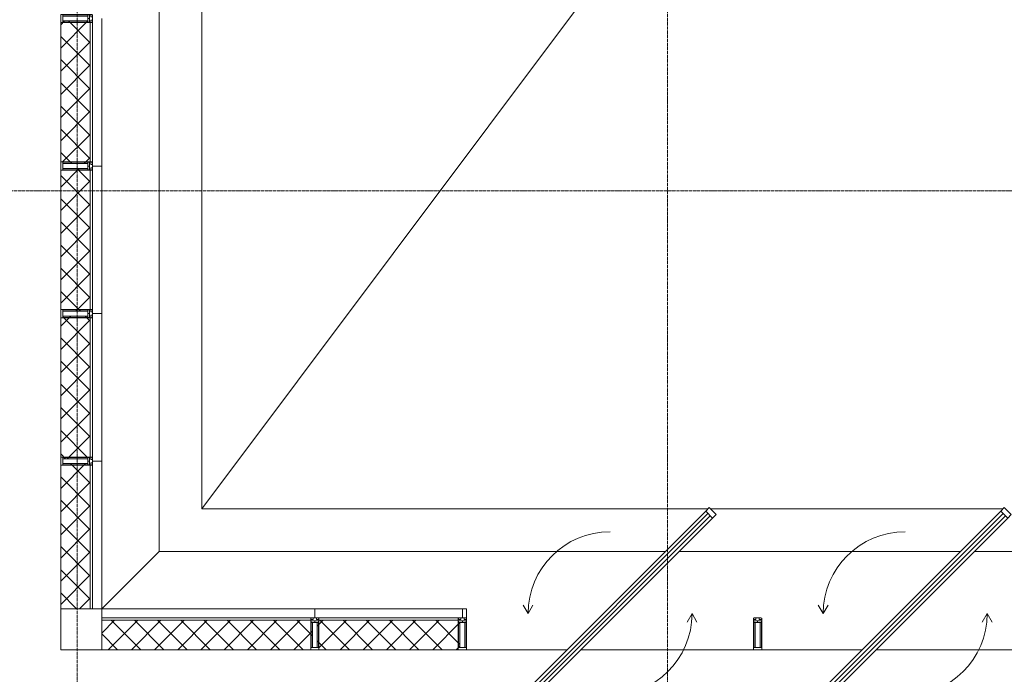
# Model space of a CAD drawing. Header units: millimetres. Extents: x 2030 to 99017, y 1212 to 75656.
# Tile 63 of 72: x 87537 to 93542, y 60350 to 64343. Entities that reach past the tile are written whole.
import ezdxf

# ---------------------------------------------------------------- set-up
doc = ezdxf.new("R2010")
doc.units = ezdxf.units.MM
doc.linetypes.add('ADSK_Линия сетки', pattern=[25, 20, -2.5, 0, -2.5])
doc.linetypes.add('Линия сетки', pattern=[25, 20, -2.5, 0, -2.5])
for name, color, linetype, lineweight in [('Импосты витража', 7, 'Continuous', 18), ('Каркас_Импост', 7, 'Continuous', 30), ('Окна', 7, 'Continuous', 30), ('Оси', 7, 'Continuous', 9), ('Остекление', 7, 'Continuous', 30), ('Панели витража', 7, 'Continuous', 18), ('Перекрытия', 7, 'Continuous', 18), ('Стены разрез', 7, 'Continuous', 40), ('Стены штриховка', 7, 'Continuous', 40), ('Элементы узлов', 7, 'Continuous', 18)]:
    doc.layers.add(name, color=color, linetype=linetype, lineweight=lineweight)
pattern_1 = [(45, (0, 0), (-70.71068, 70.71068), []), (135, (0, 0), (-70.71068, -70.71068), [])]

# ---------------------------------------------------------------- blocks, each defined once
blk = doc.blocks.new('A_PAN_ALU_Rotation - A_PAN_ALU_Rotation-6390228-МКСС_КLB01_-7_650__Кабельные конструкции под К3_СПЗ')
at = {"layer": 'Каркас_Импост', "color": 253, "lineweight": 5, "true_color": 0xaaaaaa}
for p, q in [((604.6, 617), (583.4, 595.8)), ((647, 574.6), (604.6, 617)), ((583.4, 595.8), (625.8, 553.4)), ((625.8, 553.4), (647, 574.6)), ((-625.8, -613.4), (-647, -634.6)), ((-647, -634.6), (-604.6, -677)), ((-583.4, -655.8), (-625.8, -613.4)), ((-604.6, -677), (-583.4, -655.8))]:
    blk.add_line(p, q, dxfattribs=at)
at = {"layer": 'Каркас_Импост', "lineweight": 5}
for p, q in [((-500, -30), (-530, 22)), ((-500, -30), (-470, 22)), ((500, -30), (470, -82)), ((500, -30), (530, -82))]:
    blk.add_line(p, q, dxfattribs=at)
for start, end in [(90, 180), (270, 360)]:
    blk.add_arc((0, -30), 500, start, end, dxfattribs=at)
at = {"layer": 'Окна', "color": 253, "lineweight": 5, "true_color": 0xaaaaaa}
for p, q in [((583.4, 595.8), (-625.8, -613.4)), ((597.5, 581.6), (-611.6, -627.5)), ((-597.5, -641.6), (611.6, 567.5)), ((625.8, 553.4), (-583.4, -655.8))]:
    blk.add_line(p, q, dxfattribs=at)
at = {"layer": 'Остекление', "color": 253, "lineweight": 5, "true_color": 0xaaaaaa}
for p, q in [((-611.6, -627.5), (597.5, 581.6)), ((611.6, 567.5), (-597.5, -641.6))]:
    blk.add_line(p, q, dxfattribs=at)
blk = doc.blocks.new('Rectangular Mullion - 50Wx250H-3927046-МКСС_КLB01_-7_650__Кабельные конструкции под К3_СПЗ')
at = {"layer": 'Элементы узлов', "color": 253, "lineweight": 5, "true_color": 0xaaaaaa}
for p, q in [((0, 250), (-25, 250)), ((-25, 250), (-25, 237.3)), ((-25, 65.2), (-25, 250)), ((-25, 250), (0, 250)), ((25, 250), (0, 250)), ((25, 250), (0, 250)), ((25, 237.3), (25, 250)), ((25, 65.2), (25, 250)), ((-23, 237.3), (0, 237.3)), ((-23, 237.3), (0, 237.3)), ((-23, 237.3), (-23, 73.6)), ((0, 237.3), (-14.9, 237.3)), ((-14.9, 237.3), (-14.9, 84)), ((-14.9, 84), (-14.9, 237.3)), ((14.9, 237.3), (0, 237.3)), ((0, 237.3), (23, 237.3)), ((23, 237.3), (0, 237.3)), ((14.9, 84), (14.9, 237.3)), ((14.9, 84), (14.9, 237.3)), ((23, 237.3), (23, 73.6)), ((-25, 73.6), (-25, 65.2)), ((-25, 65.2), (-25, 60.2)), ((-10, 65.2), (-25, 65.2)), ((-25, 65.2), (-25, 60.2)), ((-25, 65.2), (-10, 65.2)), ((-10, 65.2), (-25, 65.2)), ((0, 84), (-23, 84)), ((-23, 84), (-23, 73.6)), ((0, 84), (-23, 84)), ((-23, 73.6), (0, 73.6)), ((0, 73.6), (-23, 73.6)), ((-0.5, 73.6), (-23, 73.6)), ((-14.9, 84), (0, 84)), ((-10, 55), (-10, 65.2)), ((-10, 65.2), (-10, 55)), ((-10, 55), (-10, 65.2)), ((0, 84), (14.9, 84)), ((23, 84), (0, 84)), ((0, 84), (0, 73.6)), ((0, 84), (23, 84)), ((0, 73.6), (0, 84)), ((0, 73.6), (23, 73.6)), ((23, 73.6), (0, 73.6)), ((0.5, 73.6), (23, 73.6)), ((10, 65.2), (10, 55)), ((25, 65.2), (10, 65.2)), ((10, 55), (10, 65.2)), ((10, 65.2), (25, 65.2)), ((10, 65.2), (25, 65.2)), ((10, 55), (10, 65.2)), ((23, 73.6), (23, 84)), ((25, 65.2), (25, 73.6)), ((25, 65.2), (25, 60.2)), ((25, 60.2), (25, 65.2)), ((-10, 55), (-14, 55)), ((-14, 55), (-10, 55)), ((-10, 55), (0, 55)), ((0, 55), (-10, 55)), ((0, 55), (10, 55)), ((0, 55), (10, 55)), ((10, 55), (14, 55)), ((10, 55), (14, 55))]:
    blk.add_line(p, q, dxfattribs=at)
for centre, start, end in [((-14, 69.1), 218.97226, 270), ((-14, 69.1), 218.97226, 270), ((-14, 69.1), 218.97226, 270), ((14, 69.1), 270, 321.02774), ((14, 69.1), 270, 321.02774), ((14, 69.1), 270, 321.02774)]:
    blk.add_arc(centre, 14.1, start, end, dxfattribs=at)
blk = doc.blocks.new('Rectangular Mullion - R_InvisibleFrame_50Wx250H-6389631-МКСС_КLB01_-7_650__Кабельные конструкции под К3_СПЗ')
at = {"layer": 'Импосты витража', "color": 253, "lineweight": 5, "true_color": 0xaaaaaa}
for p, q in [((-25, 73.6), (-25, 237.3)), ((25, 237.3), (25, 73.6))]:
    blk.add_line(p, q, dxfattribs=at)
blk = doc.blocks.new('A_PAN_ALU_Rotation - A_PAN_ALU_Rotation-6390234-МКСС_КLB01_-7_650__Кабельные конструкции под К3_СПЗ')
at = {"layer": 'Каркас_Импост', "color": 253, "lineweight": 5, "true_color": 0xaaaaaa}
for p, q in [((604.6, 617), (583.4, 595.8)), ((647, 574.6), (604.6, 617)), ((583.4, 595.8), (625.8, 553.4)), ((625.8, 553.4), (647, 574.6)), ((-625.8, -613.4), (-647, -634.6)), ((-647, -634.6), (-604.6, -677)), ((-583.4, -655.8), (-625.8, -613.4)), ((-604.6, -677), (-583.4, -655.8))]:
    blk.add_line(p, q, dxfattribs=at)
at = {"layer": 'Каркас_Импост', "lineweight": 5}
for p, q in [((-500, -30), (-530, 22)), ((-500, -30), (-470, 22)), ((500, -30), (470, -82)), ((500, -30), (530, -82))]:
    blk.add_line(p, q, dxfattribs=at)
for start, end in [(90, 180), (270, 360)]:
    blk.add_arc((0, -30), 500, start, end, dxfattribs=at)
at = {"layer": 'Окна', "color": 253, "lineweight": 5, "true_color": 0xaaaaaa}
for p, q in [((583.4, 595.8), (-625.8, -613.4)), ((597.5, 581.6), (-611.6, -627.5)), ((-597.5, -641.6), (611.6, 567.5)), ((625.8, 553.4), (-583.4, -655.8))]:
    blk.add_line(p, q, dxfattribs=at)
at = {"layer": 'Остекление', "color": 253, "lineweight": 5, "true_color": 0xaaaaaa}
for p, q in [((-611.6, -627.5), (597.5, 581.6)), ((611.6, 567.5), (-597.5, -641.6))]:
    blk.add_line(p, q, dxfattribs=at)
blk = doc.blocks.new('Rectangular Mullion - R_InvisibleFrame_50Wx250H-6389630-МКСС_КLB01_-7_650__Кабельные конструкции под К3_СПЗ')
at = {"layer": 'Импосты витража', "color": 253, "lineweight": 5, "true_color": 0xaaaaaa}
for p, q in [((-25, 73.6), (-25, 237.3)), ((25, 237.3), (25, 73.6))]:
    blk.add_line(p, q, dxfattribs=at)
blk = doc.blocks.new('Rectangular Mullion - R_StandardFrame_50Wx250H-5491491-МКСС_КLB01_-7_650__Кабельные конструкции под К3_СПЗ')
at = {"layer": 'Импосты витража', "color": 253, "lineweight": 5, "true_color": 0xaaaaaa}
for q in [(99500, 60750), (99525, 60695)]:
    blk.add_line((99525, 60750), q, dxfattribs=at)
blk = doc.blocks.new('Rectangular Mullion - R_InvisibleFrame_50Wx250H-6493942-МКСС_КLB01_-7_650__Кабельные конструкции под К3_СПЗ')
at = {"layer": 'Импосты витража', "color": 253, "lineweight": 5, "true_color": 0xaaaaaa}
for p, q in [((-25, 73.6), (-25, 237.3)), ((25, 237.3), (25, 73.6))]:
    blk.add_line(p, q, dxfattribs=at)
blk = doc.blocks.new('Quad Corner Mullion - Q_0_250_-125-6495059-МКСС_КLB01_-7_650__Кабельные конструкции под К3_СПЗ')
at = {"layer": 'Импосты витража', "color": 253, "lineweight": 5, "true_color": 0xaaaaaa}
for p, q in [((0, 0), (0, 250)), ((0, 250), (250, 250)), ((250, 250), (250, 0)), ((250, 0), (0, 0))]:
    blk.add_line(p, q, dxfattribs=at)
blk = doc.blocks.new('135_SLK_K3_AR_FCD_rvt-2-МКСС_КLB01_-7_650__Кабельные конструкции под К3_СПЗ')
at = {"layer": 'Стены разрез', "lineweight": 5, "true_color": 0xaaaaaa}
h = blk.add_hatch(dxfattribs=at)
h.set_pattern_fill('FP_10', color=253, style=0, pattern_type=2)
h.set_pattern_definition(pattern_1)
h.paths.add_polyline_path([(97216, 63464.9), (97216, 63473), (97226.4, 63473), (97226.4, 63475), (97230, 63475), (97230, 64325), (97226.4, 64325), (97226.4, 64327), (97216, 64327), (97216, 64335.1), (97062.7, 64335.1), (97062.7, 64325), (97050, 64325), (97050, 63475), (97062.7, 63475), (97062.7, 63464.9), (97114.1, 63464.9)])
h = blk.add_hatch(dxfattribs=at)
h.set_pattern_fill('FP_10', color=253, style=0, pattern_type=2)
h.set_pattern_definition(pattern_1)
h.paths.add_polyline_path([(97216, 62564.9), (97216, 62573), (97226.4, 62573.6), (97226.4, 62575), (97230, 62575), (97230, 63425), (97226.4, 63425), (97226.4, 63427), (97216, 63427), (97216, 63435.1), (97062.7, 63435.1), (97062.7, 63425), (97050, 63425), (97050, 62575), (97062.7, 62575), (97062.7, 62564.9), (97114.1, 62564.9)])
h = blk.add_hatch(dxfattribs=at)
h.set_pattern_fill('FP_10', color=253, style=0, pattern_type=2)
h.set_pattern_definition(pattern_1)
h.paths.add_polyline_path([(97114.1, 61664.9), (97216, 61664.9), (97216, 61673), (97226.4, 61673), (97226.4, 61675), (97230, 61675), (97230, 62525), (97226.4, 62525), (97226.4, 62527), (97216, 62527), (97216, 62535.1), (97062.7, 62535.1), (97062.7, 62525), (97050, 62525), (97050, 61675), (97062.7, 61675), (97062.7, 61664.9)])
h = blk.add_hatch(dxfattribs=at)
h.set_pattern_fill('FP_10', color=253, style=0, pattern_type=2)
h.set_pattern_definition(pattern_1)
h.paths.add_polyline_path([(97050, 60750), (97230, 60750), (97230, 61625), (97226.4, 61625), (97226.4, 61627), (97216, 61627), (97216, 61635.1), (97062.7, 61635.1), (97062.7, 61625), (97050, 61625), (97050, 60912)])
h = blk.add_hatch(dxfattribs=at)
h.set_pattern_fill('FP_10', color=253, style=0, pattern_type=2)
h.set_pattern_definition(pattern_1)
h.paths.add_polyline_path([(98575, 60500), (98575, 60512.7), (98585.1, 60512.7), (98585.1, 60666), (98577, 60666), (98577, 60676.4), (98575, 60676.4), (98575, 60680), (97300, 60680), (97300, 60500), (97911.8, 60500)])
h = blk.add_hatch(dxfattribs=at)
h.set_pattern_fill('FP_10', color=253, style=0, pattern_type=2)
h.set_pattern_definition(pattern_1)
h.paths.add_polyline_path([(99475, 60500), (99475, 60512.7), (99485.1, 60512.7), (99485.1, 60666), (99477, 60666), (99477, 60676.4), (99475, 60676.4), (99475, 60680), (98625, 60680), (98625, 60676.4), (98623, 60676.4), (98623, 60666), (98614.9, 60666), (98614.9, 60512.7), (98625, 60512.7), (98625, 60500), (98779.3, 60500)])
at = {"layer": 'Перекрытия', "color": 253, "lineweight": 5, "true_color": 0xaaaaaa}
for p, q in [((97650, 61100), (97650, 65242.6)), ((97910, 61360), (97910, 65218.9)), ((100750, 65150), (97910, 61360)), ((97910, 61360), (100997.6, 61360)), ((101011.6, 61360), (102797.6, 61360)), ((97300, 60750), (97650, 61100)), ((97650, 61100), (100737.6, 61100)), ((100822.4, 61100), (102537.6, 61100)), ((102622.4, 61100), (105237.6, 61100)), ((100137.6, 60500), (99525, 60500)), ((101275, 60500), (100222.4, 60500)), ((101937.6, 60500), (101325, 60500)), ((103075, 60500), (102022.4, 60500))]:
    blk.add_line(p, q, dxfattribs=at)
at = {"layer": 'Стены разрез', "color": 253, "lineweight": 9, "true_color": 0xaaaaaa}
for p, q in [((97050, 64325), (97050, 63475)), ((97300, 63450), (97300, 64350)), ((97050, 63425), (97050, 62575)), ((97245, 63450), (97300, 63450)), ((97300, 63450), (97245, 63450)), ((97300, 62550), (97300, 63450)), ((97050, 62525), (97050, 61675)), ((97245, 62550), (97300, 62550)), ((97300, 62550), (97245, 62550)), ((97300, 61650), (97300, 62550)), ((97050, 61625), (97050, 60750)), ((97245, 61650), (97300, 61650)), ((97300, 61650), (97245, 61650)), ((97300, 60750), (97300, 61650)), ((97050, 60750), (97300, 60750)), ((98600, 60750), (97300, 60750)), ((97300, 60750), (97300, 60500)), ((98600, 60695), (98600, 60750)), ((99500, 60750), (98600, 60750)), ((98600, 60750), (98600, 60695)), ((99500, 60695), (99500, 60750)), ((97300, 60500), (98575, 60500)), ((98625, 60500), (99475, 60500))]:
    blk.add_line(p, q, dxfattribs=at)
at = {"layer": 'Стены штриховка', "color": 253, "lineweight": 9, "true_color": 0xaaaaaa}
for p, q in [((97230, 63475), (97230, 64325)), ((97245, 63464), (97245, 64336)), ((97230, 62575), (97230, 63425)), ((97245, 62564), (97245, 63436)), ((97230, 61675), (97230, 62525)), ((97245, 61664), (97245, 62536)), ((97230, 60750), (97230, 61625)), ((97245, 60750), (97245, 61636)), ((98586, 60695), (97300, 60695)), ((98575, 60680), (97300, 60680)), ((99486, 60695), (98614, 60695)), ((99475, 60680), (98625, 60680))]:
    blk.add_line(p, q, dxfattribs=at)
at = {"layer": 'Импосты витража', "color": 253, "lineweight": 5, "true_color": 0xaaaaaa, "extrusion": (0, 0, -1)}
for name, p, rotation in [('Rectangular Mullion - 50Wx250H-3927046-МКСС_КLB01_-7_650__Кабельные конструкции под К3_СПЗ', (-97300, 64350), 270.0000000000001), ('Rectangular Mullion - R_InvisibleFrame_50Wx250H-6493942-МКСС_КLB01_-7_650__Кабельные конструкции под К3_СПЗ', (-97300, 64350), 270.0000000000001), ('Rectangular Mullion - 50Wx250H-3927046-МКСС_КLB01_-7_650__Кабельные конструкции под К3_СПЗ', (-97300, 63450), 270.0000000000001), ('Rectangular Mullion - R_InvisibleFrame_50Wx250H-6493942-МКСС_КLB01_-7_650__Кабельные конструкции под К3_СПЗ', (-97300, 63450), 270.0000000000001), ('Rectangular Mullion - 50Wx250H-3927046-МКСС_КLB01_-7_650__Кабельные конструкции под К3_СПЗ', (-97300, 62550), 270.0000000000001), ('Rectangular Mullion - R_InvisibleFrame_50Wx250H-6493942-МКСС_КLB01_-7_650__Кабельные конструкции под К3_СПЗ', (-97300, 62550), 270.0000000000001), ('Rectangular Mullion - 50Wx250H-3927046-МКСС_КLB01_-7_650__Кабельные конструкции под К3_СПЗ', (-97300, 61650), 270.0000000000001), ('Rectangular Mullion - R_InvisibleFrame_50Wx250H-6493942-МКСС_КLB01_-7_650__Кабельные конструкции под К3_СПЗ', (-97300, 61650), 270.0000000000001), ('Quad Corner Mullion - Q_0_250_-125-6495059-МКСС_КLB01_-7_650__Кабельные конструкции под К3_СПЗ', (-97300, 60750), 270.0000000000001), ('Rectangular Mullion - 50Wx250H-3927046-МКСС_КLB01_-7_650__Кабельные конструкции под К3_СПЗ', (-98600, 60750), 180), ('Rectangular Mullion - R_InvisibleFrame_50Wx250H-6389630-МКСС_КLB01_-7_650__Кабельные конструкции под К3_СПЗ', (-98600, 60750), 180), ('Rectangular Mullion - 50Wx250H-3927046-МКСС_КLB01_-7_650__Кабельные конструкции под К3_СПЗ', (-99500, 60750), 180), ('Rectangular Mullion - R_InvisibleFrame_50Wx250H-6389630-МКСС_КLB01_-7_650__Кабельные конструкции под К3_СПЗ', (-99500, 60750), 180), ('Rectangular Mullion - 50Wx250H-3927046-МКСС_КLB01_-7_650__Кабельные конструкции под К3_СПЗ', (-101300, 60750), 180), ('Rectangular Mullion - R_InvisibleFrame_50Wx250H-6389631-МКСС_КLB01_-7_650__Кабельные конструкции под К3_СПЗ', (-101300, 60750), 180)]:
    blk.add_blockref(name, p, dxfattribs=dict(at, rotation=rotation))
at = {"layer": 'Импосты витража', "color": 253, "lineweight": 5, "true_color": 0xaaaaaa}
blk.add_blockref('Rectangular Mullion - R_StandardFrame_50Wx250H-5491491-МКСС_КLB01_-7_650__Кабельные конструкции под К3_СПЗ', (0, 0), dxfattribs=at)
at = {"layer": 'Панели витража', "color": 253, "lineweight": 5, "true_color": 0xaaaaaa}
for name, p in [('A_PAN_ALU_Rotation - A_PAN_ALU_Rotation-6390234-МКСС_КLB01_-7_650__Кабельные конструкции под К3_СПЗ', (100400, 60750)), ('A_PAN_ALU_Rotation - A_PAN_ALU_Rotation-6390228-МКСС_КLB01_-7_650__Кабельные конструкции под К3_СПЗ', (102200, 60750))]:
    blk.add_blockref(name, p, dxfattribs=at)

msp = doc.modelspace()

# ---------------------------------------------------------------- linework, layer by layer
at = {"layer": 'Оси', "linetype": 'Линия сетки'}
for p, q in [((87887.44, 35091.079), (87887.44, 75655.514)), ((91487.44, 35091.079), (91487.44, 75655.514))]:
    msp.add_line(p, q, dxfattribs=at)
at = {"layer": 'Оси', "linetype": 'ADSK_Линия сетки'}
msp.add_line((99016.812, 63300), (66137.217, 63300), dxfattribs=at)

# ---------------------------------------------------------------- block references
at = {"lineweight": 5}
msp.add_blockref('135_SLK_K3_AR_FCD_rvt-2-МКСС_КLB01_-7_650__Кабельные конструкции под К3_СПЗ', (-9262.56, 0), dxfattribs=at)

doc.saveas('drawing.dxf')
